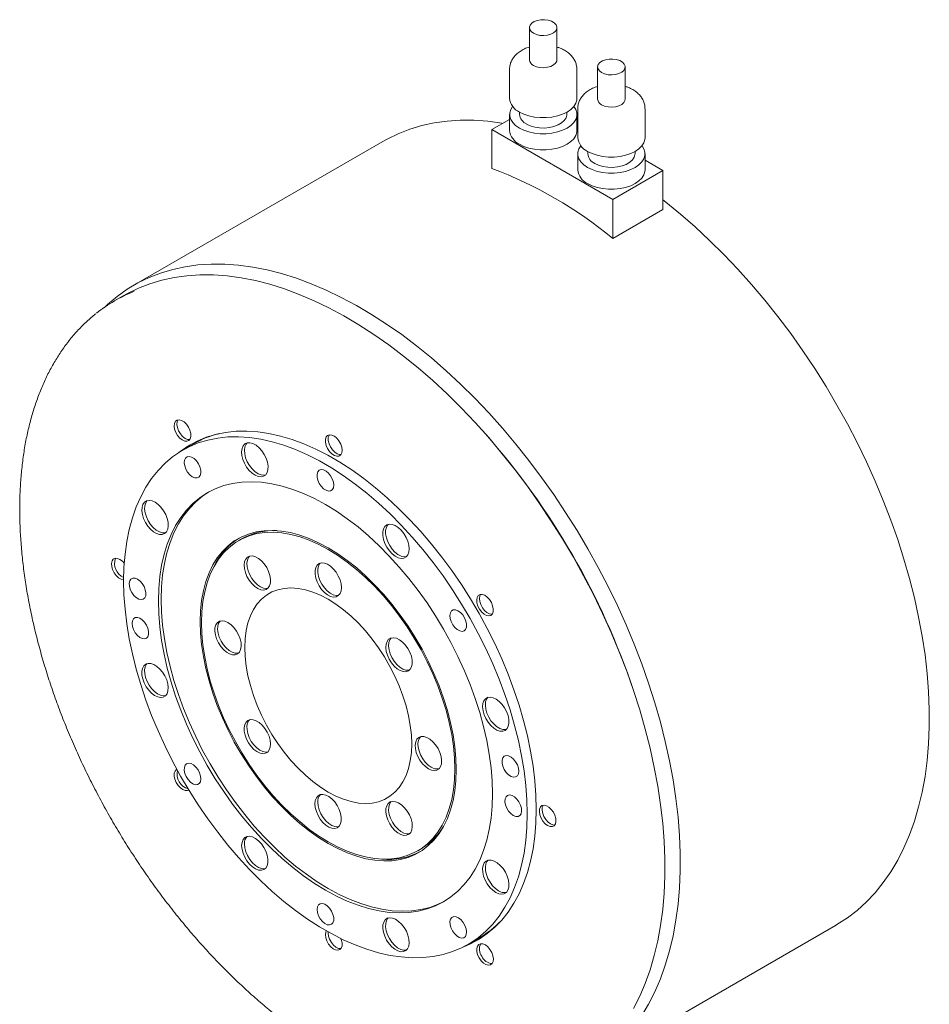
# Model space of a CAD drawing. Header units: millimetres. Extents: x 146 to 1118, y 23 to 823.
# Tile 3 of 3: x 806 to 1037, y 573 to 823. Entities that reach past the tile are written whole.
import ezdxf

# ---------------------------------------------------------------- set-up
doc = ezdxf.new("R2010")
doc.units = ezdxf.units.MM
doc.header["$LTSCALE"] = 2

msp = doc.modelspace()

# ---------------------------------------------------------------- linework, layer by layer
at = {"color": 7, "linetype": 'Continuous', "lineweight": 15}
for p, q in [((935.82, 821.33), (935.82, 813.16)), ((942.82, 813.16), (942.82, 821.33)), ((930.77, 810.71), (930.77, 803.36)), ((947.87, 803.36), (947.87, 810.71)), ((953.15, 811.33), (953.15, 803.16)), ((960.15, 803.16), (960.15, 811.33)), ((948.1, 800.71), (948.1, 793.36)), ((965.2, 793.36), (965.2, 800.71)), ((930.77, 798.02), (926.24, 795.4)), ((930.77, 799.28), (930.77, 795.2)), ((933.32, 799.85), (933.32, 799.28)), ((945.32, 799.28), (945.32, 799.85)), ((947.87, 795.2), (947.87, 799.28)), ((948.1, 797.48), (947.87, 797.61)), ((926.24, 795.4), (926.24, 785.54)), ((926.24, 795.4), (957, 777.65)), ((898.62, 792.42), (835.34, 755.89)), ((948.1, 789.28), (948.1, 785.2)), ((950.65, 789.85), (950.65, 789.28)), ((962.65, 789.28), (962.65, 789.85)), ((965.2, 785.2), (965.2, 789.28)), ((969.73, 784.99), (965.2, 787.61)), ((957, 777.65), (969.73, 784.99)), ((969.73, 784.99), (969.73, 775.13)), ((957, 777.65), (957, 767.78)), ((969.73, 775.13), (957, 767.78)), ((832.65, 753.18), (830.53, 751.96)), ((850.57, 715.61), (847.74, 713.98)), ((862.66, 691.41), (861.95, 691)), ((907.45, 612.19), (908.15, 612.6)), ((950.33, 556.69), (1013.61, 593.23)), ((920.24, 588.4), (923.07, 590.03))]:
    msp.add_line(p, q, dxfattribs=at)
at = {"color": 7, "linetype": 'Continuous', "lineweight": 15, "flags": 128}
for points in [[(936.85, 819.9), (937.61, 819.57), (938.49, 819.36), (939.44, 819.31), (940.38, 819.4), (941.24, 819.64), (941.96, 820), (942.48, 820.46), (942.77, 820.98), (942.8, 821.53), (942.58, 822.07), (942.11, 822.55), (941.44, 822.94), (940.61, 823.21), (939.68, 823.34), (938.73, 823.32), (937.82, 823.15), (937.02, 822.85), (936.4, 822.44), (935.99, 821.94), (935.82, 821.4), (935.92, 820.85), (936.27, 820.34), (936.85, 819.9)], [(936.85, 811.73), (937.61, 811.4), (938.49, 811.2), (939.44, 811.14), (940.38, 811.24), (941.24, 811.47), (941.96, 811.83), (942.48, 812.29), (942.77, 812.82), (942.82, 813.16)], [(954.17, 809.9), (954.93, 809.56), (955.82, 809.36), (956.77, 809.31), (957.71, 809.4), (958.57, 809.64), (959.28, 810), (959.81, 810.46), (960.1, 810.98), (960.13, 811.53), (959.9, 812.07), (959.44, 812.55), (958.76, 812.94), (957.93, 813.21), (957, 813.34), (956.05, 813.32), (955.14, 813.15), (954.35, 812.85), (953.72, 812.43), (953.31, 811.94), (953.15, 811.4), (953.25, 810.85), (953.6, 810.34), (954.17, 809.9)], [(933.28, 799.87), (934.42, 799.32), (935.71, 798.89), (937.11, 798.6), (938.58, 798.45), (940.07, 798.45), (941.54, 798.6), (942.94, 798.89), (944.23, 799.32), (945.37, 799.87), (946.33, 800.53), (947.07, 801.28), (947.58, 802.09), (947.84, 802.93), (947.87, 803.36)], [(954.17, 801.73), (954.93, 801.4), (955.82, 801.2), (956.77, 801.14), (957.71, 801.23), (958.57, 801.47), (959.28, 801.83), (959.81, 802.29), (960.1, 802.82), (960.15, 803.16)], [(931.54, 801.32), (931.06, 800.56), (930.81, 799.71), (930.81, 798.85), (931.06, 798), (931.57, 797.19), (932.32, 796.45), (933.28, 795.79)], [(933.28, 795.79), (934.42, 795.24), (935.71, 794.81), (937.11, 794.51), (938.58, 794.36), (940.07, 794.36), (941.54, 794.51), (942.94, 794.81), (944.23, 795.24), (945.37, 795.79), (946.33, 796.45), (947.07, 797.19), (947.58, 798), (947.84, 798.85), (947.84, 799.71), (947.58, 800.56), (947.11, 801.32)], [(935.08, 796.83), (936.05, 796.38), (937.17, 796.05), (938.38, 795.86), (939.64, 795.82), (940.88, 795.93), (942.05, 796.19), (943.1, 796.59), (943.99, 797.1), (944.67, 797.71), (945.12, 798.38), (945.31, 799.1), (945.32, 799.28)], [(898.62, 792.42), (899.64, 792.99), (902.47, 794.36), (905.42, 795.51), (908.47, 796.43), (911.64, 797.11), (914.9, 797.56), (918.26, 797.78), (921.7, 797.77), (925.22, 797.52), (928.81, 797.04), (929.01, 797)], [(933.28, 791.71), (934.42, 791.15), (935.71, 790.72), (937.11, 790.43), (938.58, 790.28), (940.07, 790.28), (941.54, 790.43), (942.94, 790.72), (944.23, 791.15), (945.37, 791.71), (946.33, 792.37), (947.07, 793.11), (947.58, 793.92), (947.84, 794.77), (947.87, 795.2)], [(950.6, 789.87), (951.74, 789.32), (953.03, 788.89), (954.43, 788.59), (955.9, 788.45), (957.39, 788.45), (958.86, 788.59), (960.26, 788.89), (961.55, 789.32), (962.69, 789.87), (963.65, 790.53), (964.4, 791.28), (964.91, 792.08), (965.16, 792.93), (965.2, 793.36)], [(948.86, 791.32), (948.39, 790.56), (948.13, 789.71), (948.13, 788.85), (948.39, 788), (948.9, 787.19), (949.64, 786.45), (950.6, 785.79)], [(950.6, 785.79), (951.74, 785.24), (953.03, 784.81), (954.43, 784.51), (955.9, 784.36), (957.39, 784.36), (958.86, 784.51), (960.26, 784.81), (961.55, 785.24), (962.69, 785.79), (963.65, 786.45), (964.4, 787.19), (964.91, 788), (965.16, 788.85), (965.16, 789.71), (964.91, 790.56), (964.43, 791.32)], [(952.4, 786.83), (953.38, 786.37), (954.5, 786.05), (955.71, 785.86), (956.96, 785.82), (958.2, 785.93), (959.37, 786.19), (960.42, 786.59), (961.31, 787.1), (961.99, 787.71), (962.44, 788.38), (962.64, 789.1), (962.65, 789.28)], [(950.6, 781.71), (951.74, 781.15), (953.03, 780.72), (954.43, 780.43), (955.9, 780.28), (957.39, 780.28), (958.86, 780.43), (960.26, 780.72), (961.55, 781.15), (962.69, 781.71), (963.65, 782.37), (964.4, 783.11), (964.91, 783.92), (965.16, 784.77), (965.2, 785.2)], [(969.73, 777.54), (970.45, 776.98), (974.21, 773.93), (977.93, 770.69), (981.61, 767.28), (985.23, 763.7), (988.78, 759.96), (992.26, 756.07), (995.66, 752.05), (998.97, 747.89), (1002.19, 743.6), (1005.3, 739.21), (1008.3, 734.71), (1011.19, 730.12), (1013.96, 725.44), (1016.59, 720.69), (1019.09, 715.88), (1021.45, 711.02), (1023.66, 706.12), (1025.73, 701.18), (1027.63, 696.23), (1029.38, 691.27), (1030.97, 686.32), (1032.38, 681.38), (1033.63, 676.46), (1034.7, 671.58), (1035.6, 666.75), (1036.32, 661.98), (1036.87, 657.27), (1037.23, 652.65), (1037.41, 648.11), (1037.41, 643.68), (1037.23, 639.35), (1036.87, 635.14), (1036.32, 631.07), (1035.6, 627.12), (1034.7, 623.33), (1033.63, 619.69), (1032.38, 616.22), (1030.97, 612.91), (1029.38, 609.79), (1027.63, 606.85), (1025.73, 604.1), (1023.66, 601.55), (1021.45, 599.2), (1019.09, 597.06), (1016.59, 595.14), (1013.96, 593.43), (1013.61, 593.23)], [(827.85, 750.26), (828.66, 751.01), (831.09, 753.04), (833.66, 754.86), (836.36, 756.46), (839.18, 757.83), (842.13, 758.97), (845.19, 759.89), (848.35, 760.58), (851.62, 761.03), (854.97, 761.25), (858.42, 761.24), (861.93, 760.99), (865.52, 760.5), (869.17, 759.79), (872.87, 758.84), (876.61, 757.67), (880.39, 756.27), (884.2, 754.64), (888.03, 752.8), (891.87, 750.74), (895.71, 748.47), (899.55, 745.99), (903.37, 743.32), (907.16, 740.45), (910.93, 737.39), (914.65, 734.15), (918.32, 730.74), (921.94, 727.16), (925.5, 723.43), (928.98, 719.54), (932.38, 715.51), (935.69, 711.35), (938.9, 707.07), (942.02, 702.67), (945.02, 698.17), (947.91, 693.58), (950.67, 688.91), (953.3, 684.16), (955.8, 679.35), (958.16, 674.48), (960.38, 669.58), (962.44, 664.65), (964.35, 659.7), (966.09, 654.74), (967.68, 649.78), (969.1, 644.84), (970.34, 639.93), (971.42, 635.05), (972.32, 630.22), (973.04, 625.44), (973.58, 620.74), (973.94, 616.11), (974.13, 611.58), (974.13, 607.14), (973.94, 602.82), (973.58, 598.61), (973.04, 594.53), (972.32, 590.59), (971.42, 586.8), (970.34, 583.16), (969.1, 579.68), (967.68, 576.38), (966.09, 573.25), (964.35, 570.31)], [(832.65, 753.18), (833.67, 753.75), (836.47, 755.11), (839.39, 756.24), (842.42, 757.15), (845.56, 757.83), (848.79, 758.28), (852.12, 758.5), (855.53, 758.49), (859.02, 758.24), (862.58, 757.76), (866.19, 757.05), (869.86, 756.11), (873.57, 754.95), (877.32, 753.56), (881.1, 751.95), (884.89, 750.12), (888.7, 748.08), (892.5, 745.83), (896.31, 743.38), (900.09, 740.73), (903.85, 737.88), (907.59, 734.85), (911.28, 731.64), (914.92, 728.26), (918.51, 724.71), (922.03, 721.01), (925.48, 717.15), (928.85, 713.16), (932.13, 709.04), (935.32, 704.79), (938.41, 700.43), (941.38, 695.97), (944.24, 691.42), (946.98, 686.79), (949.6, 682.08), (952.07, 677.31), (954.41, 672.49), (956.61, 667.63), (958.65, 662.74), (960.54, 657.83), (962.28, 652.91), (963.85, 648), (965.25, 643.1), (966.49, 638.23), (967.55, 633.39), (968.44, 628.61), (969.16, 623.87), (969.7, 619.21), (970.06, 614.63), (970.24, 610.13), (970.24, 605.73), (970.06, 601.44), (969.7, 597.27), (969.16, 593.23), (968.44, 589.32), (967.55, 585.56), (966.49, 581.96), (965.25, 578.51), (963.85, 575.24), (962.28, 572.14)], [(849.19, 719.83), (848.68, 720.56), (848.08, 721.15), (847.45, 721.54), (846.84, 721.7), (846.3, 721.62), (845.89, 721.31), (845.64, 720.78), (845.57, 720.1), (845.69, 719.31), (845.98, 718.5), (846.43, 717.72), (846.99, 717.06), (847.61, 716.56), (848.24, 716.28), (848.82, 716.24), (849.3, 716.44), (849.63, 716.86), (849.8, 717.47), (849.77, 718.22), (849.56, 719.03), (849.19, 719.83)], [(846.58, 721.69), (846.35, 721.19), (846.28, 720.51), (846.39, 719.72), (846.69, 718.9), (847.14, 718.13), (847.69, 717.47), (848.32, 716.97), (848.94, 716.69), (849.5, 716.65)], [(937.55, 622.72), (937.46, 626.29), (937.19, 629.95), (936.74, 633.69), (936.12, 637.5), (935.31, 641.36), (934.34, 645.26), (933.19, 649.18), (931.88, 653.12), (930.41, 657.05), (928.78, 660.97), (927, 664.85), (925.08, 668.7), (923.02, 672.48), (920.84, 676.2), (918.53, 679.83), (916.1, 683.36), (913.57, 686.79), (910.95, 690.1), (908.24, 693.27), (905.45, 696.3), (902.59, 699.18), (899.67, 701.89), (896.71, 704.42), (893.71, 706.78), (890.68, 708.94), (887.64, 710.91), (884.59, 712.67), (881.55, 714.22), (878.52, 715.55), (875.52, 716.66), (872.55, 717.54), (869.64, 718.2), (866.78, 718.62), (863.99, 718.81), (861.28, 718.77), (858.65, 718.5), (856.12, 717.99), (853.7, 717.25), (851.39, 716.29), (849.2, 715.1), (847.14, 713.69), (846.68, 713.32)], [(832.73, 680.78), (832.82, 684.24), (833.09, 687.58), (833.53, 690.79), (834.16, 693.86), (834.96, 696.78), (835.93, 699.54), (837.08, 702.14), (838.38, 704.55), (839.85, 706.77), (841.47, 708.8), (843.24, 710.63), (845.16, 712.25), (847.21, 713.66), (849.39, 714.84), (851.69, 715.8), (854.1, 716.54), (856.62, 717.04), (859.24, 717.32), (861.94, 717.36), (864.72, 717.17), (867.57, 716.75), (870.48, 716.09), (873.43, 715.21), (876.42, 714.11), (879.44, 712.78), (882.47, 711.24), (885.51, 709.48), (888.54, 707.52), (891.56, 705.37), (894.55, 703.02), (897.5, 700.49), (900.41, 697.79), (903.26, 694.92), (906.04, 691.9), (908.74, 688.74), (911.36, 685.45), (913.88, 682.03), (916.29, 678.51), (918.59, 674.89), (920.77, 671.19), (922.83, 667.42), (924.74, 663.59), (926.51, 659.71), (928.13, 655.81), (929.6, 651.89), (930.91, 647.97), (932.05, 644.06), (933.02, 640.17), (933.82, 636.33), (934.45, 632.53), (934.9, 628.8), (935.17, 625.15), (935.26, 621.59), (935.17, 618.14), (934.9, 614.8), (934.45, 611.59), (933.82, 608.52), (933.02, 605.59), (932.05, 602.83), (930.91, 600.24), (929.6, 597.83), (928.13, 595.6), (926.51, 593.57), (924.74, 591.74), (922.83, 590.12), (920.77, 588.72), (918.59, 587.53), (916.29, 586.57), (913.88, 585.84), (911.36, 585.33), (908.74, 585.06), (906.04, 585.01), (903.26, 585.21), (900.41, 585.63), (897.5, 586.28), (894.55, 587.16), (891.56, 588.27), (888.54, 589.59), (885.51, 591.14), (882.47, 592.89), (879.44, 594.85), (876.42, 597.01), (873.43, 599.35), (870.48, 601.88), (867.57, 604.58), (864.72, 607.45), (861.94, 610.47), (859.24, 613.63), (856.62, 616.93), (854.1, 620.34), (851.69, 623.86), (849.39, 627.48), (847.21, 631.19), (845.16, 634.96), (843.24, 638.79), (841.47, 642.66), (839.85, 646.57), (838.38, 650.48), (837.08, 654.41), (835.93, 658.32), (834.96, 662.2), (834.16, 666.05), (833.53, 669.84), (833.09, 673.57), (832.82, 677.22), (832.73, 680.78)], [(868.44, 712.89), (867.83, 713.8), (867.12, 714.59), (866.36, 715.21), (865.58, 715.63), (864.82, 715.83), (864.14, 715.8), (863.56, 715.54), (863.11, 715.06), (862.82, 714.39), (862.71, 713.57), (862.78, 712.63), (863.02, 711.63), (863.43, 710.63), (863.98, 709.67), (864.64, 708.82), (865.39, 708.11), (866.16, 707.58), (866.93, 707.27), (867.66, 707.18), (868.3, 707.33), (868.82, 707.7), (869.19, 708.28), (869.39, 709.03), (869.41, 709.92), (869.25, 710.89), (868.92, 711.9), (868.44, 712.89)], [(864.07, 715.79), (863.82, 715.47), (863.53, 714.8), (863.41, 713.97), (863.48, 713.04), (863.73, 712.04), (864.14, 711.04), (864.69, 710.08), (865.35, 709.23), (866.09, 708.52), (866.87, 707.99), (867.64, 707.67), (868.37, 707.59), (868.77, 707.65)], [(888.23, 713.94), (888.14, 714.71), (887.87, 715.53), (887.44, 716.31), (886.89, 717), (886.27, 717.51), (885.64, 717.82), (885.05, 717.9), (884.56, 717.73), (884.2, 717.33), (884.02, 716.74), (884.02, 716.01), (884.2, 715.2), (884.56, 714.39), (885.05, 713.65), (885.64, 713.05), (886.27, 712.63), (886.89, 712.44), (887.44, 712.48), (887.87, 712.77), (888.14, 713.27), (888.23, 713.94)], [(885.01, 717.89), (884.91, 717.74), (884.72, 717.15), (884.72, 716.42), (884.91, 715.61), (885.26, 714.8), (885.76, 714.06), (886.35, 713.46), (886.98, 713.04), (887.6, 712.84), (887.92, 712.84)], [(851.74, 710.51), (851.23, 711.24), (850.64, 711.82), (850, 712.22), (849.39, 712.38), (848.86, 712.3), (848.45, 711.98), (848.19, 711.46), (848.12, 710.78), (848.24, 709.99), (848.53, 709.17), (848.98, 708.4), (849.54, 707.74), (850.16, 707.24), (850.79, 706.96), (851.37, 706.92), (851.85, 707.12), (852.19, 707.54), (852.35, 708.15), (852.33, 708.9), (852.12, 709.71), (851.74, 710.51)], [(886.11, 705.08), (886.02, 705.86), (885.74, 706.67), (885.31, 707.46), (884.77, 708.14), (884.15, 708.66), (883.52, 708.96), (882.93, 709.04), (882.44, 708.87), (882.08, 708.47), (881.89, 707.88), (881.89, 707.15), (882.08, 706.34), (882.44, 705.54), (882.93, 704.79), (883.52, 704.19), (884.15, 703.77), (884.77, 703.58), (885.31, 703.63), (885.74, 703.91), (886.02, 704.41), (886.11, 705.08)], [(841.57, 675.68), (841.66, 678.83), (841.93, 681.86), (842.38, 684.77), (843.01, 687.53), (843.82, 690.13), (844.79, 692.56), (845.94, 694.82), (847.25, 696.89), (848.72, 698.77), (850.33, 700.44), (852.09, 701.9), (853.99, 703.15), (856.02, 704.17), (858.16, 704.97), (860.42, 705.53), (862.78, 705.86), (865.23, 705.96), (867.76, 705.82), (870.35, 705.45), (873.01, 704.85), (875.71, 704.02), (878.45, 702.96), (881.22, 701.68), (883.99, 700.18), (886.77, 698.47), (889.53, 696.56), (892.27, 694.46), (894.97, 692.17), (897.63, 689.71), (900.23, 687.08), (902.76, 684.29), (905.2, 681.37), (907.56, 678.32), (909.82, 675.15), (911.97, 671.87), (913.99, 668.51), (915.89, 665.08), (917.65, 661.58), (919.27, 658.04), (920.73, 654.47), (922.04, 650.89), (923.19, 647.31), (924.17, 643.74), (924.97, 640.21), (925.6, 636.72), (926.06, 633.3), (926.33, 629.95), (926.42, 626.7), (926.33, 623.54), (926.06, 620.51), (925.6, 617.61), (924.97, 614.85), (924.17, 612.25), (923.19, 609.81), (922.04, 607.55), (920.73, 605.48), (919.27, 603.6), (917.65, 601.93), (915.89, 600.47), (913.99, 599.23), (911.97, 598.2), (909.82, 597.41), (907.56, 596.84), (905.2, 596.51), (902.76, 596.41), (900.23, 596.55), (897.63, 596.92), (894.97, 597.53), (892.27, 598.36), (889.53, 599.42), (886.77, 600.7), (883.99, 602.19), (881.22, 603.9), (878.45, 605.81), (875.71, 607.91), (873.01, 610.2), (870.35, 612.67), (867.76, 615.3), (865.23, 618.08), (862.78, 621), (860.42, 624.06), (858.16, 627.23), (856.02, 630.5), (853.99, 633.86), (852.09, 637.3), (850.33, 640.79), (848.72, 644.33), (847.25, 647.9), (845.94, 651.48), (844.79, 655.07), (843.82, 658.63), (843.01, 662.16), (842.38, 665.65), (841.93, 669.08), (841.66, 672.42), (841.57, 675.68)], [(842.27, 676.09), (842.36, 679.24), (842.64, 682.27), (843.09, 685.18), (843.72, 687.93), (844.52, 690.54), (845.5, 692.97), (846.65, 695.23), (847.96, 697.3), (849.42, 699.18), (851.04, 700.85), (852.8, 702.31), (854.35, 703.35)], [(840.71, 700.75), (839.94, 701.09), (839.2, 701.21), (838.55, 701.09), (838.02, 700.75), (837.63, 700.19), (837.4, 699.46), (837.36, 698.58), (837.49, 697.62), (837.8, 696.61), (838.27, 695.62), (838.87, 694.7), (839.56, 693.89), (840.32, 693.25), (841.1, 692.8), (841.86, 692.57), (842.56, 692.57), (843.15, 692.8), (843.62, 693.26), (843.93, 693.9), (844.06, 694.71), (844.02, 695.64), (843.8, 696.63), (843.41, 697.63), (842.87, 698.6), (842.22, 699.47), (841.49, 700.2), (840.71, 700.75)], [(838.72, 701.15), (838.33, 700.6), (838.11, 699.87), (838.07, 698.99), (838.2, 698.03), (838.51, 697.02), (838.98, 696.03), (839.57, 695.11), (840.27, 694.3), (841.03, 693.65), (841.81, 693.2), (842.57, 692.97), (843.26, 692.98), (843.41, 693.01)], [(917.23, 632.82), (917.13, 635.68), (916.86, 638.63), (916.41, 641.65), (915.78, 644.72), (914.98, 647.84), (914, 650.97), (912.87, 654.11), (911.57, 657.24), (910.13, 660.33), (908.54, 663.38), (906.82, 666.36), (904.98, 669.25), (903.02, 672.05), (900.96, 674.74), (898.81, 677.29), (896.58, 679.7), (894.29, 681.95), (891.94, 684.04), (889.55, 685.94), (887.13, 687.65), (884.7, 689.16), (882.27, 690.45), (879.85, 691.54), (877.46, 692.39), (875.11, 693.02), (872.82, 693.42), (870.59, 693.58), (868.44, 693.51), (866.38, 693.21), (864.42, 692.67), (862.57, 691.9), (860.85, 690.91), (859.27, 689.7), (857.82, 688.27), (856.53, 686.64), (855.39, 684.81), (854.42, 682.8), (853.62, 680.61), (852.99, 678.26), (852.54, 675.76), (852.26, 673.13), (852.17, 670.37), (852.26, 667.51), (852.54, 664.56), (852.99, 661.54), (853.62, 658.47), (854.42, 655.35), (855.39, 652.22), (856.53, 649.08), (857.82, 645.95), (859.27, 642.86), (860.85, 639.81), (862.57, 636.83), (864.42, 633.94), (866.38, 631.14), (868.44, 628.46), (870.59, 625.9), (872.82, 623.49), (875.11, 621.24), (877.46, 619.15), (879.85, 617.25), (882.27, 615.54), (884.7, 614.03), (887.13, 612.74), (889.55, 611.66), (891.94, 610.8), (894.29, 610.17), (896.58, 609.77), (898.81, 609.61), (900.96, 609.68), (903.02, 609.98), (904.98, 610.52), (906.82, 611.29), (908.54, 612.28), (910.13, 613.5), (911.57, 614.92), (912.87, 616.55), (914, 618.38), (914.98, 620.39), (915.78, 622.58), (916.41, 624.93), (916.86, 627.43), (917.13, 630.06), (917.23, 632.82)], [(916.87, 633.02), (916.78, 635.85), (916.51, 638.77), (916.07, 641.76), (915.44, 644.8), (914.65, 647.88), (913.69, 650.98), (912.56, 654.09), (911.28, 657.18), (909.85, 660.24), (908.28, 663.25), (906.58, 666.2), (904.76, 669.06), (902.82, 671.83), (900.79, 674.48), (898.66, 677.01), (896.45, 679.39), (894.18, 681.62), (891.86, 683.68), (889.49, 685.56), (887.1, 687.26), (884.7, 688.75), (882.29, 690.03), (879.9, 691.1), (877.54, 691.95), (875.22, 692.57), (872.94, 692.97), (870.74, 693.13), (868.61, 693.06), (866.57, 692.76), (864.64, 692.22), (862.82, 691.46), (861.11, 690.48), (859.54, 689.28), (858.12, 687.87), (856.84, 686.26), (855.71, 684.45), (854.75, 682.46), (853.95, 680.29), (853.33, 677.97), (852.88, 675.5), (852.62, 672.89), (852.53, 670.17), (852.62, 667.34), (852.88, 664.42), (853.33, 661.44), (853.95, 658.39), (854.75, 655.31), (855.71, 652.21), (856.84, 649.1), (858.12, 646.01), (859.54, 642.95), (861.11, 639.94), (862.82, 636.99), (864.64, 634.13), (866.57, 631.36), (868.61, 628.71), (870.74, 626.18), (872.94, 623.8), (875.22, 621.57), (877.54, 619.51), (879.9, 617.63), (882.29, 615.93), (884.7, 614.44), (887.1, 613.16), (889.49, 612.09), (891.86, 611.24), (894.18, 610.62), (896.45, 610.23), (898.66, 610.06), (900.79, 610.13), (902.82, 610.44), (904.76, 610.97), (906.58, 611.73), (908.28, 612.71), (909.85, 613.91), (911.28, 615.32), (912.56, 616.93), (913.69, 618.74), (914.65, 620.73), (915.44, 622.9), (916.07, 625.22), (916.51, 627.69), (916.78, 630.3), (916.87, 633.02)], [(905.28, 688.88), (905.19, 689.82), (904.92, 690.82), (904.49, 691.82), (903.92, 692.77), (903.25, 693.61), (902.5, 694.3), (901.72, 694.8), (900.96, 695.09), (900.24, 695.14), (899.61, 694.97), (899.11, 694.57), (898.76, 693.96), (898.58, 693.19), (898.58, 692.29), (898.76, 691.31), (899.11, 690.3), (899.61, 689.33), (900.24, 688.43), (900.96, 687.66), (901.72, 687.06), (902.5, 686.66), (903.25, 686.49), (903.92, 686.55), (904.49, 686.84), (904.92, 687.34), (905.19, 688.04), (905.28, 688.88)], [(899.92, 695.09), (899.82, 694.98), (899.47, 694.37), (899.29, 693.6), (899.29, 692.7), (899.47, 691.72), (899.82, 690.71), (900.32, 689.73), (900.95, 688.83), (901.66, 688.06), (902.43, 687.47), (903.21, 687.07), (903.96, 686.9), (904.62, 686.95)], [(831.77, 686.23), (831.15, 686.48), (830.58, 686.5), (830.11, 686.27), (829.8, 685.82), (829.66, 685.19), (829.7, 684.43), (829.93, 683.62), (830.33, 682.82), (830.85, 682.11), (831.46, 681.54), (832.09, 681.18), (832.69, 681.04), (832.73, 681.04)], [(832.88, 685.23), (832.4, 685.76), (831.77, 686.23)], [(869.07, 684.14), (868.46, 685.06), (867.76, 685.84), (866.99, 686.47), (866.21, 686.89), (865.46, 687.09), (864.77, 687.06), (864.19, 686.8), (863.74, 686.32), (863.45, 685.65), (863.34, 684.82), (863.41, 683.89), (863.65, 682.89), (864.06, 681.89), (864.62, 680.93), (865.28, 680.08), (866.02, 679.37), (866.8, 678.84), (867.57, 678.52), (868.29, 678.44), (868.93, 678.59), (869.45, 678.96), (869.82, 679.54), (870.02, 680.29), (870.04, 681.18), (869.89, 682.15), (869.56, 683.16), (869.07, 684.14)], [(864.7, 687.04), (864.45, 686.73), (864.16, 686.06), (864.05, 685.23), (864.12, 684.3), (864.36, 683.3), (864.77, 682.3), (865.32, 681.34), (865.99, 680.48), (866.73, 679.77), (867.5, 679.25), (868.28, 678.93), (869, 678.85), (869.4, 678.91)], [(888.06, 679.05), (887.97, 680), (887.7, 681), (887.27, 682), (886.7, 682.94), (886.03, 683.78), (885.28, 684.47), (884.5, 684.98), (883.74, 685.26), (883.02, 685.32), (882.39, 685.14), (881.89, 684.74), (881.54, 684.14), (881.36, 683.37), (881.36, 682.47), (881.54, 681.49), (881.89, 680.48), (882.39, 679.5), (883.02, 678.6), (883.74, 677.83), (884.5, 677.23), (885.28, 676.83), (886.03, 676.66), (886.7, 676.72), (887.27, 677.01), (887.7, 677.52), (887.97, 678.21), (888.06, 679.05)], [(882.7, 685.26), (882.6, 685.15), (882.25, 684.55), (882.07, 683.78), (882.07, 682.87), (882.25, 681.89), (882.6, 680.89), (883.1, 679.91), (883.73, 679.01), (884.44, 678.24), (885.21, 677.64), (885.99, 677.24), (886.74, 677.07), (887.4, 677.13)], [(836.26, 681.19), (835.64, 681.44), (835.07, 681.45), (834.6, 681.23), (834.29, 680.78), (834.15, 680.15), (834.19, 679.39), (834.42, 678.58), (834.82, 677.78), (835.34, 677.07), (835.95, 676.5), (836.58, 676.14), (837.18, 676), (837.7, 676.11), (838.1, 676.46), (838.33, 677), (838.38, 677.7), (838.24, 678.5), (837.92, 679.31), (837.46, 680.08), (836.89, 680.72), (836.26, 681.19)], [(863.49, 663.84), (863.58, 666.05), (863.85, 668.13), (864.3, 670.08), (864.92, 671.86), (865.71, 673.48), (866.66, 674.9), (867.77, 676.13), (869.02, 677.15), (870.41, 677.95), (871.91, 678.52), (873.53, 678.87), (875.24, 678.98), (877.04, 678.86), (878.89, 678.51), (880.8, 677.92), (882.74, 677.12), (884.7, 676.09), (886.66, 674.86), (888.6, 673.42), (890.5, 671.81), (892.36, 670.01), (894.15, 668.07), (895.87, 665.98), (897.48, 663.76), (898.99, 661.45), (900.38, 659.05), (901.63, 656.59), (902.73, 654.08), (903.69, 651.55), (904.48, 649.03), (905.1, 646.52), (905.55, 644.06), (905.82, 641.66), (905.91, 639.35), (905.82, 637.14), (905.55, 635.06), (905.1, 633.11), (904.48, 631.33), (903.69, 629.71), (902.73, 628.29), (901.63, 627.06), (900.38, 626.04), (898.99, 625.24), (897.48, 624.67), (895.87, 624.32), (894.15, 624.21), (892.36, 624.33), (890.5, 624.68), (888.6, 625.27), (886.66, 626.07), (884.7, 627.1), (882.74, 628.33), (880.8, 629.77), (878.89, 631.39), (877.04, 633.18), (875.24, 635.13), (873.53, 637.22), (871.91, 639.43), (870.41, 641.74), (869.02, 644.14), (867.77, 646.61), (866.66, 649.11), (865.71, 651.64), (864.92, 654.17), (864.3, 656.67), (863.85, 659.13), (863.58, 661.53), (863.49, 663.84)], [(914.34, 599.43), (912.67, 598.61), (910.53, 597.82), (908.27, 597.25), (905.91, 596.92), (903.46, 596.82), (900.93, 596.96), (898.34, 597.33), (895.68, 597.93), (892.98, 598.77), (890.24, 599.83), (887.47, 601.11), (884.7, 602.6), (881.92, 604.31), (879.16, 606.22), (876.42, 608.32), (873.72, 610.61), (871.06, 613.08), (868.46, 615.71), (865.93, 618.49), (863.49, 621.41), (861.13, 624.47), (858.87, 627.64), (856.73, 630.91), (854.7, 634.27), (852.8, 637.71), (851.04, 641.2), (849.42, 644.74), (847.96, 648.31), (846.65, 651.89), (845.5, 655.47), (844.52, 659.04), (843.72, 662.57), (843.09, 666.06), (842.64, 669.48), (842.36, 672.83), (842.27, 676.09)], [(926.04, 672), (926.41, 672.37), (926.62, 672.94), (926.65, 673.66), (926.48, 674.46), (926.15, 675.27), (925.67, 676.02), (925.09, 676.65), (924.46, 677.1), (923.84, 677.32), (923.28, 677.3), (922.83, 677.04), (922.54, 676.57), (922.42, 675.92), (922.49, 675.15), (922.74, 674.33), (923.15, 673.54), (923.69, 672.85), (924.3, 672.3), (924.93, 671.97), (925.53, 671.86), (926.04, 672)], [(923.43, 677.33), (923.24, 676.97), (923.13, 676.32), (923.2, 675.56), (923.45, 674.74), (923.86, 673.95), (924.4, 673.25), (925.01, 672.71), (925.64, 672.37), (926.24, 672.27), (926.35, 672.28)], [(919.24, 668.08), (919.62, 668.45), (919.83, 669.02), (919.85, 669.73), (919.69, 670.53), (919.35, 671.35), (918.87, 672.1), (918.29, 672.73), (917.66, 673.17), (917.04, 673.39), (916.48, 673.38), (916.03, 673.12), (915.74, 672.64), (915.62, 671.99), (915.69, 671.23), (915.95, 670.41), (916.36, 669.62), (916.89, 668.92), (917.5, 668.38), (918.14, 668.04), (918.73, 667.94), (919.24, 668.08)], [(834.87, 669.98), (834.96, 669.2), (835.23, 668.38), (835.66, 667.6), (836.21, 666.92), (836.83, 666.4), (837.46, 666.09), (838.05, 666.02), (838.54, 666.19), (838.9, 666.59), (839.08, 667.18), (839.08, 667.91), (838.9, 668.71), (838.54, 669.52), (838.05, 670.26), (837.46, 670.87), (836.83, 671.29), (836.21, 671.48), (835.66, 671.43), (835.23, 671.14), (834.96, 670.64), (834.87, 669.98)], [(859.24, 670.17), (858.47, 670.51), (857.74, 670.63), (857.08, 670.51), (856.55, 670.16), (856.16, 669.61), (855.94, 668.87), (855.89, 668), (856.03, 667.04), (856.33, 666.03), (856.8, 665.04), (857.4, 664.12), (858.09, 663.31), (858.85, 662.66), (859.63, 662.21), (860.39, 661.98), (861.09, 661.98), (861.69, 662.22), (862.15, 662.67), (862.46, 663.32), (862.6, 664.13), (862.55, 665.05), (862.33, 666.05), (861.94, 667.05), (861.4, 668.02), (860.75, 668.89), (860.02, 669.62), (859.24, 670.17)], [(857.25, 670.56), (856.87, 670.02), (856.64, 669.28), (856.6, 668.41), (856.73, 667.44), (857.04, 666.44), (857.51, 665.45), (858.1, 664.52), (858.8, 663.72), (859.56, 663.07), (860.34, 662.62), (861.1, 662.39), (861.8, 662.39), (861.94, 662.43)], [(905.07, 657.88), (905.56, 658.3), (905.89, 658.93), (906.04, 659.72), (906.02, 660.63), (905.82, 661.62), (905.45, 662.63), (904.93, 663.6), (904.29, 664.48), (903.57, 665.23), (902.8, 665.81), (902.02, 666.18), (901.28, 666.32), (900.62, 666.24), (900.06, 665.92), (899.65, 665.39), (899.41, 664.67), (899.34, 663.82), (899.45, 662.86), (899.74, 661.86), (900.19, 660.86), (900.77, 659.93), (901.46, 659.1), (902.21, 658.43), (902.99, 657.96), (903.76, 657.7), (904.46, 657.67), (905.07, 657.88)], [(900.7, 666.26), (900.36, 665.79), (900.12, 665.08), (900.05, 664.22), (900.16, 663.27), (900.45, 662.26), (900.9, 661.27), (901.48, 660.33), (902.17, 659.51), (902.92, 658.84), (903.7, 658.37), (904.46, 658.11), (905.17, 658.08), (905.4, 658.13)], [(838.34, 659.58), (837.85, 659.16), (837.52, 658.53), (837.37, 657.74), (837.39, 656.83), (837.59, 655.84), (837.96, 654.83), (838.48, 653.86), (839.12, 652.98), (839.84, 652.23), (840.61, 651.65), (841.39, 651.28), (842.13, 651.14), (842.79, 651.23), (843.35, 651.54), (843.76, 652.07), (844, 652.79), (844.07, 653.65), (843.96, 654.6), (843.67, 655.6), (843.22, 656.6), (842.64, 657.54), (841.95, 658.36), (841.2, 659.03), (840.42, 659.5), (839.66, 659.76), (838.95, 659.79), (838.34, 659.58)], [(838.72, 659.74), (838.56, 659.57), (838.23, 658.94), (838.07, 658.15), (838.1, 657.24), (838.3, 656.25), (838.67, 655.24), (839.19, 654.27), (839.82, 653.39), (840.55, 652.63), (841.32, 652.06), (842.1, 651.69), (842.84, 651.54), (843.41, 651.61)], [(929.65, 642.79), (930.13, 643.22), (930.46, 643.84), (930.62, 644.63), (930.59, 645.55), (930.39, 646.53), (930.02, 647.54), (929.5, 648.51), (928.87, 649.4), (928.14, 650.15), (927.37, 650.72), (926.59, 651.09), (925.85, 651.24), (925.19, 651.15), (924.64, 650.83), (924.23, 650.3), (923.98, 649.59), (923.91, 648.73), (924.03, 647.77), (924.32, 646.77), (924.76, 645.77), (925.34, 644.84), (926.03, 644.02), (926.78, 643.35), (927.56, 642.87), (928.33, 642.61), (929.03, 642.58), (929.65, 642.79)], [(925.28, 651.18), (924.93, 650.71), (924.69, 650), (924.62, 649.14), (924.73, 648.18), (925.02, 647.18), (925.47, 646.18), (926.05, 645.25), (926.74, 644.42), (927.49, 643.76), (928.27, 643.28), (929.04, 643.02), (929.74, 642.99), (929.97, 643.04)], [(864.32, 645.31), (863.84, 644.89), (863.51, 644.26), (863.35, 643.47), (863.38, 642.56), (863.58, 641.57), (863.95, 640.56), (864.47, 639.59), (865.1, 638.71), (865.83, 637.96), (866.6, 637.38), (867.38, 637.01), (868.12, 636.87), (868.78, 636.96), (869.33, 637.27), (869.74, 637.8), (869.99, 638.52), (870.06, 639.38), (869.94, 640.33), (869.66, 641.33), (869.21, 642.33), (868.63, 643.27), (867.94, 644.09), (867.19, 644.76), (866.41, 645.23), (865.64, 645.49), (864.94, 645.52), (864.32, 645.31)], [(864.7, 645.47), (864.55, 645.3), (864.22, 644.67), (864.06, 643.88), (864.08, 642.97), (864.28, 641.98), (864.65, 640.97), (865.17, 640), (865.81, 639.12), (866.54, 638.36), (867.31, 637.79), (868.08, 637.42), (868.83, 637.27), (869.4, 637.34)], [(910.15, 633.02), (910.93, 632.68), (911.66, 632.56), (912.31, 632.68), (912.85, 633.03), (913.24, 633.58), (913.46, 634.32), (913.51, 635.19), (913.37, 636.15), (913.06, 637.16), (912.6, 638.15), (912, 639.08), (911.3, 639.88), (910.54, 640.53), (909.76, 640.98), (909.01, 641.21), (908.31, 641.21), (907.71, 640.97), (907.25, 640.52), (906.94, 639.87), (906.8, 639.06), (906.85, 638.14), (907.07, 637.14), (907.46, 636.14), (908, 635.18), (908.65, 634.3), (909.38, 633.57), (910.15, 633.02)], [(908.16, 641.17), (907.95, 640.93), (907.64, 640.28), (907.51, 639.47), (907.55, 638.54), (907.78, 637.55), (908.17, 636.55), (908.7, 635.58), (909.35, 634.71), (910.09, 633.98), (910.86, 633.43)], [(933.12, 632.4), (933.02, 633.17), (932.75, 633.99), (932.32, 634.77), (931.77, 635.46), (931.15, 635.97), (930.52, 636.28), (929.94, 636.36), (929.44, 636.19), (929.08, 635.79), (928.9, 635.2), (928.9, 634.47), (929.08, 633.66), (929.44, 632.85), (929.94, 632.11), (930.52, 631.51), (931.15, 631.09), (931.77, 630.9), (932.32, 630.94), (932.75, 631.23), (933.02, 631.73), (933.12, 632.4)], [(848.74, 634.3), (848.37, 633.92), (848.16, 633.36), (848.13, 632.64), (848.3, 631.84), (848.63, 631.03), (849.11, 630.27), (849.69, 629.65), (850.32, 629.2), (850.94, 628.98), (851.5, 629), (851.95, 629.26), (852.24, 629.73), (852.36, 630.38), (852.29, 631.15), (852.04, 631.96), (851.63, 632.76), (851.09, 633.45), (850.48, 633.99), (849.85, 634.33), (849.25, 634.44), (848.74, 634.3)], [(846.28, 632.87), (846.19, 632.82), (845.81, 632.45), (845.6, 631.88), (845.58, 631.17), (845.74, 630.37), (846.08, 629.55), (846.56, 628.8), (847.14, 628.17), (847.77, 627.73), (848.39, 627.51), (848.95, 627.52), (849.27, 627.68)], [(881.34, 624.14), (881.43, 623.19), (881.7, 622.19), (882.13, 621.19), (882.69, 620.25), (883.37, 619.41), (884.12, 618.72), (884.89, 618.22), (885.66, 617.93), (886.38, 617.87), (887, 618.05), (887.5, 618.45), (887.85, 619.05), (888.03, 619.82), (888.03, 620.72), (887.85, 621.7), (887.5, 622.71), (887, 623.69), (886.38, 624.59), (885.66, 625.36), (884.89, 625.96), (884.12, 626.36), (883.37, 626.53), (882.69, 626.47), (882.13, 626.18), (881.7, 625.67), (881.43, 624.98), (881.34, 624.14)], [(931.72, 621.18), (932.35, 620.93), (932.92, 620.92), (933.38, 621.15), (933.7, 621.6), (933.84, 622.23), (933.79, 622.98), (933.56, 623.8), (933.16, 624.6), (932.64, 625.31), (932.04, 625.87), (931.41, 626.24), (930.8, 626.37), (930.28, 626.26), (929.88, 625.92), (929.65, 625.37), (929.61, 624.67), (929.75, 623.88), (930.06, 623.06), (930.53, 622.3), (931.1, 621.65), (931.72, 621.18)], [(882.05, 624.55), (882.14, 623.6), (882.4, 622.6), (882.83, 621.6), (883.4, 620.65), (884.08, 619.81), (884.82, 619.13), (885.6, 618.62), (886.37, 618.34), (887.09, 618.28), (887.4, 618.34)], [(900.32, 619.05), (900.94, 618.14), (901.64, 617.35), (902.41, 616.72), (903.19, 616.3), (903.94, 616.1), (904.63, 616.13), (905.21, 616.39), (905.66, 616.87), (905.94, 617.54), (906.06, 618.37), (905.99, 619.3), (905.74, 620.3), (905.33, 621.3), (904.78, 622.26), (904.12, 623.11), (903.38, 623.82), (902.6, 624.35), (901.83, 624.67), (901.1, 624.75), (900.47, 624.6), (899.95, 624.23), (899.58, 623.65), (899.38, 622.9), (899.35, 622.01), (899.51, 621.04), (899.84, 620.03), (900.32, 619.05)], [(900.7, 624.69), (900.65, 624.64), (900.28, 624.06), (900.08, 623.31), (900.06, 622.42), (900.22, 621.45), (900.55, 620.44), (901.03, 619.46)], [(940.45, 618.59), (941.08, 618.34), (941.65, 618.33), (942.11, 618.56), (942.43, 619.01), (942.57, 619.64), (942.52, 620.39), (942.29, 621.21), (941.9, 622), (941.37, 622.72), (940.77, 623.28), (940.14, 623.65), (939.53, 623.78), (939.01, 623.67), (938.62, 623.33), (938.39, 622.78), (938.34, 622.08), (938.48, 621.29), (938.8, 620.47), (939.26, 619.71), (939.83, 619.06), (940.45, 618.59)], [(939.35, 623.77), (939.32, 623.73), (939.09, 623.19), (939.05, 622.49), (939.19, 621.69), (939.5, 620.88), (939.97, 620.12), (940.54, 619.47), (941.16, 619)], [(919.14, 587.8), (920.84, 588.54), (923.02, 589.73), (925.08, 591.14), (927, 592.76), (928.78, 594.6), (930.41, 596.63), (931.88, 598.87), (933.19, 601.29), (934.34, 603.89), (935.31, 606.66), (936.12, 609.59), (936.74, 612.68), (937.19, 615.9), (937.46, 619.25), (937.55, 622.72)], [(901.03, 619.46), (901.64, 618.54), (902.35, 617.75), (903.11, 617.13), (903.89, 616.71), (904.65, 616.51), (905.33, 616.54), (905.4, 616.55)], [(941.16, 619), (941.79, 618.75), (942.27, 618.72)], [(862.71, 613.5), (862.8, 612.55), (863.06, 611.55), (863.49, 610.55), (864.06, 609.61), (864.73, 608.76), (865.48, 608.08), (866.26, 607.57), (867.03, 607.29), (867.74, 607.23), (868.37, 607.41), (868.87, 607.81), (869.22, 608.41), (869.4, 609.18), (869.4, 610.08), (869.22, 611.06), (868.87, 612.07), (868.37, 613.05), (867.74, 613.95), (867.03, 614.72), (866.26, 615.32), (865.48, 615.71), (864.73, 615.89), (864.06, 615.83), (863.49, 615.54), (863.06, 615.03), (862.8, 614.34), (862.71, 613.5)], [(863.41, 613.91), (863.5, 612.96), (863.77, 611.96), (864.2, 610.96), (864.77, 610.01), (865.44, 609.17), (866.19, 608.48), (866.97, 607.98), (867.73, 607.69), (868.45, 607.64), (868.77, 607.69)], [(927.27, 601.62), (928.05, 601.28), (928.78, 601.16), (929.43, 601.28), (929.97, 601.63), (930.36, 602.18), (930.58, 602.92), (930.62, 603.79), (930.49, 604.76), (930.18, 605.76), (929.71, 606.75), (929.12, 607.68), (928.42, 608.48), (927.66, 609.13), (926.88, 609.58), (926.12, 609.81), (925.43, 609.81), (924.83, 609.57), (924.36, 609.12), (924.05, 608.47), (923.92, 607.66), (923.96, 606.74), (924.19, 605.74), (924.58, 604.74), (925.11, 603.78), (925.76, 602.9), (926.5, 602.17), (927.27, 601.62)], [(925.28, 609.77), (925.07, 609.53), (924.76, 608.88), (924.63, 608.07), (924.67, 607.14), (924.89, 606.15), (925.28, 605.15), (925.82, 604.18), (926.47, 603.31), (927.2, 602.58), (927.98, 602.03)], [(881.87, 597.3), (881.96, 596.52), (882.24, 595.7), (882.67, 594.92), (883.22, 594.24), (883.83, 593.72), (884.46, 593.41), (885.05, 593.34), (885.55, 593.51), (885.9, 593.9), (886.09, 594.49), (886.09, 595.22), (885.9, 596.03), (885.55, 596.84), (885.05, 597.58), (884.46, 598.19), (883.83, 598.61), (883.22, 598.8), (882.67, 598.75), (882.24, 598.46), (881.96, 597.96), (881.87, 597.3)], [(916.24, 591.86), (916.75, 591.14), (917.35, 590.55), (917.98, 590.16), (918.59, 590), (919.13, 590.07), (919.54, 590.39), (919.79, 590.91), (919.86, 591.6), (919.74, 592.38), (919.45, 593.2), (919, 593.97), (918.44, 594.64), (917.82, 595.13), (917.19, 595.41), (916.61, 595.46), (916.13, 595.26), (915.8, 594.83), (915.63, 594.22), (915.66, 593.48), (915.87, 592.67), (916.24, 591.86)], [(899.54, 589.49), (900.16, 588.58), (900.86, 587.79), (901.63, 587.17), (902.41, 586.74), (903.16, 586.54), (903.85, 586.57), (904.43, 586.83), (904.88, 587.31), (905.16, 587.98), (905.28, 588.81), (905.21, 589.75), (904.96, 590.74), (904.55, 591.74), (904, 592.7), (903.34, 593.56), (902.6, 594.27), (901.82, 594.79), (901.05, 595.11), (900.32, 595.19), (899.69, 595.05), (899.17, 594.67), (898.8, 594.09), (898.6, 593.34), (898.57, 592.45), (898.73, 591.48), (899.06, 590.47), (899.54, 589.49)], [(899.92, 595.13), (899.87, 595.08), (899.5, 594.5), (899.3, 593.75), (899.28, 592.86), (899.44, 591.89), (899.77, 590.88), (900.25, 589.9)], [(884.22, 591.86), (884.09, 591.55), (883.99, 590.89)], [(883.99, 590.89), (884.09, 590.11), (884.36, 589.29), (884.79, 588.51), (885.34, 587.83), (885.95, 587.31), (886.58, 587), (887.17, 586.93), (887.67, 587.1), (888.02, 587.49), (888.21, 588.08), (888.21, 588.81), (888.02, 589.62), (887.92, 589.89)], [(884.71, 591.58), (884.7, 591.29), (884.79, 590.52), (885.07, 589.7), (885.5, 588.92), (886.05, 588.24), (886.66, 587.72), (887.29, 587.41), (887.88, 587.34), (887.92, 587.34)], [(900.25, 589.9), (900.86, 588.99), (901.57, 588.2), (902.33, 587.57), (903.11, 587.15), (903.87, 586.95), (904.55, 586.98), (904.62, 587)], [(920.05, 588.29), (921.54, 588.95), (922.84, 589.61)], [(923.04, 584.99), (923.55, 584.26), (924.14, 583.68), (924.78, 583.29), (925.39, 583.12), (925.92, 583.2), (926.33, 583.52), (926.59, 584.04), (926.66, 584.73), (926.54, 585.51), (926.24, 586.33), (925.8, 587.1), (925.24, 587.77), (924.62, 588.26), (923.99, 588.54), (923.41, 588.58), (922.93, 588.38), (922.59, 587.96), (922.43, 587.35), (922.45, 586.61), (922.66, 585.8), (923.04, 584.99)]]:
    msp.add_lwpolyline(points, dxfattribs=at)
at = {"color": 7, "linetype": 'Continuous', "lineweight": 15}
for centre, radius, start, end in [((937.56, 813.33), 1.74, 185.3829, 245.9373), ((935.05, 803.79), 4.29, 185.6533, 245.6668), ((954.88, 803.32), 1.74, 185.3829, 245.9373), ((936.29, 799.56), 2.98, 185.3293, 245.9908), ((935.05, 795.62), 4.29, 185.6533, 245.6668), ((952.37, 793.79), 4.29, 185.6533, 245.6668), ((953.62, 789.56), 2.98, 185.3293, 245.9908), ((888.4, 684.47), 107.92, 50.5318, 69.4736), ((952.37, 785.62), 4.29, 185.6533, 245.6668), ((849.61, 718.9), 38.17, 111.856, 128.5838), ((862.96, 694.04), 24.88, 103.5134, 119.8744), ((782.66, 592.69), 189.44, 18.5369, 41.4578), ((862.67, 694.67), 24.43, 120.9727, 128.2188), ((870.89, 676.64), 16.91, 87.0988, 119.1342), ((871.37, 676.97), 17.37, 122.4185, 155.4551), ((834.31, 685.16), 3.88, 159.645, 246.0436), ((912.33, 635.6), 2.62, 235.9956, 281.6898), ((850.24, 631.7), 3.95, 166.3478, 253.6526), ((884.66, 624.73), 2.62, 138.3077, 184.0076), ((899.48, 627.12), 16.91, 300.8613, 332.895), ((866.03, 614.09), 2.62, 138.3078, 184.0075), ((900.01, 627.36), 17.36, 264.5387, 297.577), ((929.44, 604.2), 2.62, 235.9956, 281.6898), ((910.66, 611.45), 24.75, 300.0796, 316.5218), ((926.22, 587.25), 3.09, 154.3465, 216.8066), ((926.5, 586.5), 2.96, 201.7213, 267.1221)]:
    msp.add_arc(centre, radius, start, end, dxfattribs=at)
for points, knots in [([(935.82, 816.38), (935.61, 816.32), (934.94, 816.13), (933.96, 815.64), (932.94, 814.96), (932.11, 814.18), (931.47, 813.32), (931.03, 812.38), (930.79, 811.49), (930.8, 810.93), (930.8, 810.7)], [0, 0, 0, 0, 0.077388, 0.238587, 0.385602, 0.526283, 0.660077, 0.788714, 0.914419, 1, 1, 1, 1]), ([(947.85, 810.76), (947.84, 811.05), (947.82, 811.68), (947.52, 812.62), (947.03, 813.54), (946.36, 814.37), (945.51, 815.11), (944.49, 815.74), (943.58, 816.17), (942.99, 816.34), (942.82, 816.38)], [0, 0, 0, 0, 0.108979, 0.239263, 0.369182, 0.502178, 0.641165, 0.787626, 0.940434, 1, 1, 1, 1]), ([(953.15, 806.38), (952.93, 806.32), (952.26, 806.12), (951.29, 805.64), (950.26, 804.96), (949.44, 804.18), (948.8, 803.31), (948.36, 802.38), (948.12, 801.49), (948.12, 800.93), (948.12, 800.7)], [0, 0, 0, 0, 0.077388, 0.238587, 0.385602, 0.526283, 0.660077, 0.788714, 0.914419, 1, 1, 1, 1]), ([(965.18, 800.76), (965.17, 801.05), (965.14, 801.68), (964.84, 802.62), (964.35, 803.54), (963.68, 804.37), (962.84, 805.11), (961.82, 805.74), (960.91, 806.17), (960.31, 806.34), (960.15, 806.38)], [0, 0, 0, 0, 0.108979, 0.239263, 0.369182, 0.502178, 0.641165, 0.787626, 0.940434, 1, 1, 1, 1]), ([(825.66, 748.61), (825.47, 748.47), (824.48, 747.72), (822.81, 746.18), (820.66, 743.98), (818.66, 741.58), (816.79, 739.01), (815.06, 736.26), (813.48, 733.35), (812.05, 730.27), (810.78, 727.04), (809.66, 723.65), (808.69, 720.13), (807.89, 716.47), (807.25, 712.68), (806.78, 708.77), (806.46, 704.75), (806.32, 700.62), (806.33, 696.41), (806.52, 692.1), (806.86, 687.72), (807.37, 683.27), (808.04, 678.77), (808.87, 674.21), (809.85, 669.61), (811, 664.98), (812.29, 660.33), (813.74, 655.66), (815.33, 650.99), (817.07, 646.32), (818.95, 641.67), (820.97, 637.04), (823.12, 632.44), (825.4, 627.88), (827.8, 623.38), (830.32, 618.93), (832.96, 614.56), (835.71, 610.26), (838.56, 606.04), (841.5, 601.93), (844.54, 597.91), (847.67, 594), (850.87, 590.21), (854.15, 586.55), (857.5, 583.02), (860.91, 579.64), (864.37, 576.39), (867.88, 573.31), (871.42, 570.38), (875.01, 567.62), (878.62, 565.03), (882.24, 562.62), (885.89, 560.39), (889.53, 558.34), (893.18, 556.49), (896.81, 554.83), (900.43, 553.38), (904.03, 552.12), (907.59, 551.07), (911.12, 550.23), (914.6, 549.6), (918.02, 549.18), (921.39, 548.97), (924.69, 548.98), (927.91, 549.2), (931.04, 549.63), (934.09, 550.27), (936.78, 551.03), (938.4, 551.65), (939.08, 551.92)], [0, 0, 0, 0, 0.003504, 0.018443, 0.033399, 0.048379, 0.063388, 0.078429, 0.093501, 0.108603, 0.123731, 0.138883, 0.154053, 0.169239, 0.184435, 0.199638, 0.214847, 0.230058, 0.24527, 0.260481, 0.275691, 0.290898, 0.306102, 0.321303, 0.336502, 0.351698, 0.36689, 0.382081, 0.397269, 0.412455, 0.427639, 0.442821, 0.458003, 0.473183, 0.488363, 0.503542, 0.518722, 0.533902, 0.549082, 0.564263, 0.579446, 0.594629, 0.609815, 0.625003, 0.640193, 0.655386, 0.670582, 0.685781, 0.700983, 0.716189, 0.731398, 0.746611, 0.761827, 0.777045, 0.792266, 0.807487, 0.822708, 0.837925, 0.853137, 0.868341, 0.883532, 0.898707, 0.913861, 0.92899, 0.94409, 0.959158, 0.974193, 0.989197, 1, 1, 1, 1])]:
    msp.add_open_spline(points, degree=3, knots=knots, dxfattribs=at)

doc.saveas('drawing.dxf')
